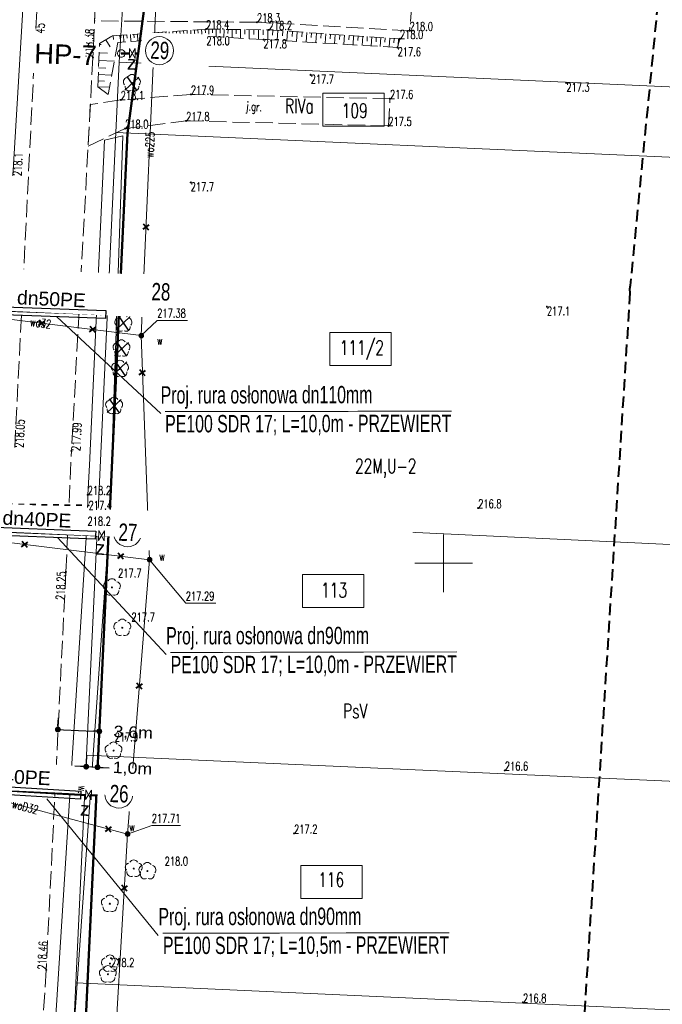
# Model space of a CAD drawing. Header units: metres. Extents: x 7496982 to 7497528, y 5603168 to 5605598.
# Tile 39 of 74: x 7497163 to 7497219, y 5604162 to 5604247. Entities that reach past the tile are written whole.
import ezdxf
from ezdxf.enums import TextEntityAlignment as Align

# ---------------------------------------------------------------- set-up
doc = ezdxf.new("R2010")
doc.units = ezdxf.units.M
doc.header["$MEASUREMENT"] = 0
for name, pattern in [('1', [0]), ('1_SUWP', [0]), ('2', [1.5, 1, -0.5]), ('2_1', [0]), ('2_OTDN_A', [2, 1, -1]), ('2_OTKJ', [2, 1.5, -0.5]), ('2_OTKR', [0]), ('2_OTKR_A', [2, 1, -1]), ('2_OTKZ_A', [1, 0.5, -0.5]), ('2_OTRK', [1.75, 1.25, -0.5]), ('2_OTRKG', [1.75, 1.25, -0.5]), ('BUD', [0]), ('GDE', [0])]:
    doc.linetypes.add(name, pattern=pattern)
doc.layers.get('0').update_dxf_attribs({"color": 250, "linetype": 'CONTINUOUS', "lineweight": 100})
doc.layers.get('Defpoints').update_dxf_attribs({"linetype": 'CONTINUOUS'})
for name, color, linetype, lineweight in [('! IS_opis woda', 7, 'CONTINUOUS', 9), ('! IS_woda', 5, 'CONTINUOUS', 50), ('! r.o.', 7, 'CONTINUOUS', 30), ('!!_IS_Woda', 5, 'CONTINUOUS', 50), ('!_gaz', 40, 'CONTINUOUS', 40), ('!COPIS', 7, 'CONTINUOUS', 15), ('2_granice działek', 6, 'CONTINUOUS', 20), ('_MAPA_L_0', 7, '1', 18), ('EBUPP_L_3', 250, 'BUD', 30), ('EDZPD_L_0', 3, 'GDE', 18), ('EDZTD_T_0', 3, 'CONTINUOUS', 18), ('EKLTK_T_0', 90, 'CONTINUOUS', 25), ('EUZOU_T_0', 90, 'CONTINUOUS', 25), ('OTD_L_12', 7, '2_OTDN_A', 18), ('OTK_E_T_0', 7, 'CONTINUOUS', 0), ('OTK_E_T_4', 7, 'CONTINUOUS', 0), ('OTK_L_0', 7, '2_OTKJ', 18), ('OTK_L_5', 7, '2_OTKR_A', 18), ('OTK_L_8', 7, '2_OTKZ_A', 35), ('OTR_L_1', 7, '2_OTRK', 18), ('OTR_T_0', 7, 'CONTINUOUS', 18), ('OTR_T_1', 7, 'CONTINUOUS', 18), ('OTZ_T_0', 3, 'CONTINUOUS', 18), ('PLAN_T_0', 214, 'CONTINUOUS', 30), ('SUW_E_T_2', 5, 'CONTINUOUS', 0), ('SUW_T_5', 5, 'CONTINUOUS', 18), ('SUWP_E_T_0', 5, 'CONTINUOUS', 0), ('SUWP_L_0', 5, '1_SUWP', 18), ('SUWR_T_0', 5, 'CONTINUOUS', 18), ('SZZPZ_T_0_T_0', 7, 'CONTINUOUS', 0), ('ZAKRES_L_0', 1, '2', 40), ('ZAKRES_L_0_a', 1, '2', 40)]:
    doc.layers.add(name, color=color, linetype=linetype, lineweight=lineweight)
doc.layers.add('view', color=7, linetype='CONTINUOUS')
doc.styles.add('ARIAL', font='arial.ttf', dxfattribs={"width": 0.8})
doc.styles.add('R', font='arial.ttf')
doc.styles.add('RD', font='arial.ttf', dxfattribs={"width": 1.1})
doc.styles.get("Standard").update_dxf_attribs({"font": 'Simplex.SHX', "width": 0.75})
doc.dimstyles.get("Standard").update_dxf_attribs({"dimtxt": 1, "dimasz": 1, "dimexe": 1, "dimexo": 1, "dimgap": 1, "dimtad": 1, "dimtxsty": 'Standard', "dimcen": 2.5, "dimadec": 0, "dimazin": 0, "dimtfac": 1, "dimtmove": 0, "dimatfit": 3, "dimfxl": 1, "dimarcsym": 0})

# ---------------------------------------------------------------- blocks, each defined once
blk = doc.blocks.new('1_SUWW')
at = {"linetype": 'Continuous'}
for radius in [0.2, 0.175, 0.15, 0.125, 0.1, 0.075, 0.05, 0.025, 0.00715]:
    blk.add_circle((0, 0), radius, dxfattribs=at)
blk = doc.blocks.new('1_SUPS')
at = {"linetype": 'Continuous'}
blk.add_circle((0, 0), 0.0625, dxfattribs=at)
blk = doc.blocks.new('2_OTZL')
at = {"linetype": 'Continuous'}
blk.add_circle((0, 0), 0.045, dxfattribs=at)
for centre, start, end in [((-0.357, 0.116), 102.14447, 221.86002), ((0, 0.375), 30.14012, 149.85988), ((0.357, 0.116), 318.13998, 77.85553), ((-0.22, -0.303), 174.14818, 293.85423), ((0.22, -0.303), 246.14577, 5.85182)]:
    blk.add_arc(centre, 0.375, start, end, dxfattribs=at)
blk = doc.blocks.new('2_OTRS')
at = {"linetype": 'Continuous'}
blk.add_circle((0, 0), 0.045, dxfattribs=at)
blk = doc.blocks.new('2_OTRN')
at = {"linetype": 'Continuous'}
blk.add_circle((0, 0), 0.045, dxfattribs=at)
blk = doc.blocks.new('DLI')
at = {"linetype": 'Continuous'}
blk.add_circle((0, 0), 0.045, dxfattribs=at)
for centre, start, end in [((-0.357, 0.116), 102.14447, 221.86002), ((0, 0.375), 30.14012, 149.85988), ((0.357, 0.116), 318.13998, 77.85553), ((-0.22, -0.303), 174.14818, 293.85423), ((0.22, -0.303), 246.14577, 5.85182)]:
    blk.add_arc(centre, 0.375, start, end, dxfattribs=at)
blk = doc.blocks.new('krzyż')
at = {"layer": '!_gaz', "color": 1, "linetype": 'ByBlock'}
for points in [[(-0.49, 0.45), (0.49, -0.45)], [(-0.43, -0.58), (0.4, 0.54)]]:
    blk.add_lwpolyline(points, dxfattribs=at)
blk = doc.blocks.new('Hydrant_P-Poż_215')
at = {"layer": 'view', "color": 5, "linetype": 'Continuous', "const_width": 0.005}
for points in [[(0.12, 0.03, 1.579272), (-0.05, -0.11)], [(0.05, -0.11, 0.219529), (0.11, -0.03)]]:
    blk.add_lwpolyline(points, format="xyb", dxfattribs=at)
blk.add_lwpolyline([(-0.1, 0, 1), (0.1, 0, 1)], format="xyb", close=True, dxfattribs=at)
for points in [[(0.1, 0.03), (0.13, 0.03)], [(0.1, 0.03), (0.1, -0.03)], [(0.1, 0.01), (0.1, 0.01)], [(0.13, -0.03), (0.13, 0.03)], [(-0.05, -0.09), (-0.05, -0.15)], [(0.05, -0.15), (-0.05, -0.15)], [(0.05, -0.09), (0.05, -0.15)], [(0.1, -0.01), (0.1, -0.01)], [(0.1, -0.03), (0.13, -0.03)]]:
    blk.add_lwpolyline(points, dxfattribs=at)
blk = doc.blocks.new('_Dot')
at = {"color": 0, "linetype": 'ByBlock', "lineweight": -2}
blk.add_line((-0.5, 0), (-1, 0), dxfattribs=at)
at = {"color": 0, "linetype": 'ByBlock', "const_width": 0.5}
blk.add_lwpolyline([(-0.25, 0, 1), (0.25, 0, 1)], format="xyb", close=True, dxfattribs=at)
blk = doc.blocks.new('*D613')
at = {"layer": '!COPIS', "color": 0, "lineweight": -2, "transparency": 16777216}
for p, q in [((7497169.068, 5604182.621), (7497169.104, 5604183.373)), ((7497170.047, 5604182.574), (7497170.083, 5604183.326)), ((7497168.556, 5604182.398), (7497168.057, 5604182.422)), ((7497169.056, 5604182.374), (7497170.035, 5604182.327)), ((7497170.535, 5604182.303), (7497171.034, 5604182.279))]:
    blk.add_line(p, q, dxfattribs=at)
at = {"layer": 'Defpoints', "color": 0, "transparency": 16777216}
for p in [(7497169.053, 5604182.321), (7497170.033, 5604182.274), (7497170.035, 5604182.327)]:
    blk.add_point(p, dxfattribs=at)
at = {"layer": '!COPIS', "color": 0, "lineweight": -2, "transparency": 16777216, "xscale": 0.5, "yscale": 0.5, "zscale": 0.5}
for p, rotation in [((7497169.056, 5604182.374), 357.2473475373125), ((7497170.035, 5604182.327), 177.2473475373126)]:
    blk.add_blockref('_Dot', p, dxfattribs=dict(at, rotation=rotation))
at = {"layer": '!COPIS', "color": 0, "transparency": 16777216, "insert": (7497173.059, 5604182.158), "char_height": 1, "attachment_point": 5, "rotation": 357.24735, "style": 'RD'}
blk.add_mtext('1,0m', dxfattribs=at)
blk = doc.blocks.new('*D614')
at = {"layer": '!COPIS', "color": 0, "lineweight": -2, "transparency": 16777216}
for p, q in [((7497166.611, 5604185.882), (7497166.642, 5604186.592)), ((7497170.2, 5604185.727), (7497170.231, 5604186.437)), ((7497167.098, 5604185.571), (7497169.688, 5604185.459))]:
    blk.add_line(p, q, dxfattribs=at)
at = {"layer": 'Defpoints', "color": 0, "transparency": 16777216}
for p in [(7497166.598, 5604185.582), (7497170.188, 5604185.437), (7497170.187, 5604185.427)]:
    blk.add_point(p, dxfattribs=at)
at = {"layer": '!COPIS', "color": 0, "lineweight": -2, "transparency": 16777216, "xscale": 0.5, "yscale": 0.5, "zscale": 0.5}
for p, rotation in [((7497166.599, 5604185.592), 177.5268222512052), ((7497170.188, 5604185.437), 357.5268222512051)]:
    blk.add_blockref('_Dot', p, dxfattribs=dict(at, rotation=rotation))
at = {"layer": '!COPIS', "color": 0, "transparency": 16777216, "insert": (7497173.12, 5604185.272), "char_height": 1, "attachment_point": 5, "rotation": 357.52682, "style": 'RD'}
blk.add_mtext('3,6m', dxfattribs=at)

msp = doc.modelspace()

# ---------------------------------------------------------------- linework, layer by layer
at = {"layer": '! IS_woda', "linetype": 'Continuous'}
for points in [[(7497181.81268, 5604392.82949), (7497180.82927, 5604372.77346), (7497179.33016, 5604342.19979), (7497179.08177, 5604337.13408), (7497178.19271, 5604315.69347), (7497178.02149, 5604311.37285), (7497177.11554, 5604285.81735), (7497177.05669, 5604284.09051), (7497176.68777, 5604279.23079), (7497176.35692, 5604269.93232), (7497175.31386, 5604268.98483), (7497175.2387, 5604266.42864), (7497174.25034, 5604249.37373), (7497172.62902, 5604237.28557), (7497171.86829, 5604221.45711), (7497171.05889, 5604203.91297), (7497171.03487, 5604203.40292), (7497170.99456, 5604202.49266), (7497170.08889, 5604183.32292), (7497170.08889, 5604183.32292), (7497169.90896, 5604179.50769), (7497169.1589, 5604163.60307), (7497168.2089, 5604143.30301), (7497168.19109, 5604142.92654)], [(7497171.87143, 5604221.52246), (7497159.90069, 5604221.95328), (7497159.92289, 5604222.47971)], [(7497170.13525, 5604202.41599), (7497159.39859, 5604202.83955), (7497158.52798, 5604202.27374)], [(7497169.0092, 5604179.91682), (7497158.08822, 5604180.54537), (7497157.4949, 5604180.50257)]]:
    msp.add_lwpolyline(points, dxfattribs=at)
at = {"layer": '!!_IS_Woda', "lineweight": 13}
msp.add_lwpolyline([(7497172.81583, 5604244.61955), (7497173.28584, 5604243.75666), (7497173.29505, 5604244.60014), (7497172.80662, 5604243.77608)], close=True, dxfattribs=at)
at = {"layer": '!!_IS_Woda'}
for points in [[(7497172.80908, 5604244.1844), (7497172.08873, 5604244.17373)], [(7497173.54512, 5604244.17332), (7497173.29191, 5604244.1806)]]:
    msp.add_lwpolyline(points, dxfattribs=at)
at = {"layer": '!!_IS_Woda', "lineweight": 13}
for start, end in [(100.4579851, 280.4579851), (280.4579851, 100.4579851)]:
    msp.add_arc((7497172.09589, 5604244.17817, 0), 0.32652, start, end, dxfattribs=at)
at = {"layer": '2_granice działek', "linetype": 'Continuous', "lineweight": 0}
for points in [[(7497189.55779, 5604240.75323), (7497194.86967, 5604240.75323), (7497194.86967, 5604237.87989), (7497189.55779, 5604237.87989)], [(7497190.15463, 5604220.00818), (7497195.46651, 5604220.00818), (7497195.46651, 5604217.13484), (7497190.15463, 5604217.13484)], [(7497187.79128, 5604199.03033), (7497193.10316, 5604199.03033), (7497193.10316, 5604196.15699), (7497187.79128, 5604196.15699)], [(7497187.64321, 5604173.81393), (7497192.95509, 5604173.81393), (7497192.95509, 5604170.94059), (7497187.64321, 5604170.94059)]]:
    msp.add_lwpolyline(points, close=True, dxfattribs=at)
at = {"layer": '_MAPA_L_0', "linetype": '1'}
for p, q in [((7497200, 5604197.5), (7497200, 5604202.5)), ((7497197.5, 5604200), (7497202.5, 5604200))]:
    msp.add_line(p, q, dxfattribs=at)
at = {"layer": 'EBUPP_L_3', "color": 1, "linetype": 'Continuous'}
for p, q in [((7497172.40984, 5604240.99868), (7497173.60581, 5604242.13143)), ((7497172.5813, 5604242.18086), (7497173.43436, 5604240.94924)), ((7497171.67413, 5604220.25858), (7497172.8701, 5604221.39132)), ((7497171.84558, 5604221.44076), (7497172.69865, 5604220.20914)), ((7497171.50989, 5604218.00868), (7497172.70586, 5604219.14142)), ((7497171.68134, 5604219.19086), (7497172.5344, 5604217.95924)), ((7497171.38415, 5604216.32858), (7497172.58012, 5604217.46132)), ((7497171.55561, 5604217.51076), (7497172.40867, 5604216.27914)), ((7497170.87201, 5604213.07363), (7497172.06799, 5604214.20637)), ((7497171.04347, 5604214.25581), (7497171.89653, 5604213.02419))]:
    msp.add_line(p, q, dxfattribs=at)
at = {"layer": 'EDZPD_L_0', "linetype": 'GDE'}
for p, q in [((7497171.92, 5604243.42), (7497174.27, 5604284.22)), ((7497171.63, 5604237.33), (7497171.92, 5604243.42)), ((7497171.92, 5604243.42), (7497281.99952, 5604238.52364)), ((7497171.63, 5604237.33), (7497170.06, 5604203.96)), ((7497281.72118, 5604232.43357), (7497171.63, 5604237.33)), ((7497169.09, 5604183.37), (7497170.06, 5604203.96)), ((7497280.18368, 5604198.79422), (7497170.06, 5604203.96)), ((7497168.16, 5604163.65), (7497169.09, 5604183.37)), ((7497169.09, 5604183.37), (7497279.25321, 5604178.43621)), ((7497167.21, 5604143.35), (7497168.16, 5604163.65)), ((7497278.34754, 5604158.6208), (7497168.16, 5604163.65))]:
    msp.add_line(p, q, dxfattribs=at)
at = {"layer": 'OTD_L_12', "linetype": '2_OTDN_A'}
msp.add_line((7497169.166, 5604204.017), (7497169.181, 5604205.929), dxfattribs=at)
at = {"layer": 'OTK_L_0', "linetype": '2_OTKJ'}
for p, q in [((7497164.593, 5604244.359), (7497166.615, 5604284.169)), ((7497171.519, 5604284.242), (7497169.632, 5604243.822)), ((7497169.78, 5604247.01), (7497169.9, 5604249.58)), ((7497197.24, 5604248.46), (7497197.06, 5604246.15)), ((7497183.84, 5604246.89), (7497169.78, 5604247.01)), ((7497197.06, 5604246.15), (7497183.84, 5604246.89)), ((7497162.862, 5604210.025), (7497164.593, 5604244.359)), ((7497169.632, 5604243.822), (7497167.78, 5604209.753)), ((7497172.04, 5604240.16), (7497169.41, 5604239.76)), ((7497178.12, 5604240.63), (7497172.04, 5604240.16)), ((7497195.36, 5604240.26), (7497178.12, 5604240.63)), ((7497195.22, 5604237.91), (7497195.36, 5604240.26)), ((7497169.41, 5604239.76), (7497169.21, 5604236.14)), ((7497172.42, 5604237.67), (7497177.71, 5604238.34)), ((7497177.71, 5604238.34), (7497195.22, 5604237.91)), ((7497169.21, 5604236.14), (7497172.42, 5604237.67)), ((7497167.292, 5604199.272), (7497167.78, 5604209.753)), ((7497167.292, 5604199.272), (7497165.589, 5604164.762)), ((7497165.589, 5604164.762), (7497163.985, 5604139.48))]:
    msp.add_line(p, q, dxfattribs=at)
at = {"layer": 'OTK_L_5', "linetype": '2_OTKR'}
for p, q in [((7497162.691, 5604233.583), (7497164.515, 5604263.907)), ((7497169.32478, 5604208.50016), (7497170.6367, 5604236.66485)), ((7497170.6367, 5604236.66485), (7497172.2175, 5604237.05196)), ((7497172.2175, 5604237.05196), (7497171.09653, 5604204.05708)), ((7497169.181, 5604205.929), (7497169.32478, 5604208.50016)), ((7497169.166, 5604204.017), (7497169.181, 5604205.929)), ((7497164.06495, 5604123.38434), (7497169.166, 5604204.017)), ((7497171.09653, 5604204.05708), (7497165.42919, 5604123.23685))]:
    msp.add_line(p, q, dxfattribs=at)
at = {"layer": 'OTK_L_8', "linetype": '2_OTKZ_A'}
msp.add_line((7497161.179, 5604205.129), (7497169.259, 5604205.017), dxfattribs=at)
at = {"layer": 'OTR_L_1', "linetype": '2_OTRKG'}
for p, q in [((7497171.31, 5604245.71), (7497179.43, 5604246.29)), ((7497179.43, 5604246.29), (7497184.86, 5604246.22)), ((7497184.86, 5604246.22), (7497196.22, 5604245.45)), ((7497170.2, 5604245.04), (7497171.31, 5604245.71)), ((7497170.06, 5604241.3), (7497170.2, 5604245.04))]:
    msp.add_line(p, q, dxfattribs=at)
at = {"layer": 'OTR_L_1', "linetype": '2_1'}
for p, q in [((7497175.62848, 5604246.01846), (7497175.65046, 5604245.71084)), ((7497175.93611, 5604246.04044), (7497175.98013, 5604245.42408)), ((7497176.24429, 5604246.06245), (7497176.26634, 5604245.75371)), ((7497176.55302, 5604246.0845), (7497176.59721, 5604245.46591)), ((7497176.86232, 5604246.10659), (7497176.88445, 5604245.79674)), ((7497177.17217, 5604246.12873), (7497177.21652, 5604245.5079)), ((7497177.48258, 5604246.1509), (7497177.5048, 5604245.83992)), ((7497177.79356, 5604246.17311), (7497177.83806, 5604245.55004)), ((7497178.10509, 5604246.19536), (7497178.12739, 5604245.88326)), ((7497178.41719, 5604246.21766), (7497178.46186, 5604245.59233)), ((7497178.72986, 5604246.23999), (7497178.75223, 5604245.92676)), ((7497179.04309, 5604246.26236), (7497179.08791, 5604245.63477)), ((7497179.35688, 5604246.28478), (7497179.37934, 5604245.97042)), ((7497179.67184, 5604246.28688), (7497179.66361, 5604245.64889)), ((7497179.99083, 5604246.28277), (7497179.98663, 5604245.95714)), ((7497180.31647, 5604246.27857), (7497180.3079, 5604245.61375)), ((7497180.64888, 5604246.27429), (7497180.6445, 5604245.93496)), ((7497180.9882, 5604246.26991), (7497180.97927, 5604245.57713)), ((7497181.3346, 5604246.26545), (7497181.33004, 5604245.91185)), ((7497181.6882, 5604246.26089), (7497181.67889, 5604245.53897)), ((7497182.04916, 5604246.25624), (7497182.04441, 5604245.88776)), ((7497182.41763, 5604246.25149), (7497182.40793, 5604245.4992)), ((7497182.79377, 5604246.24664), (7497182.78882, 5604245.86267)), ((7497183.17774, 5604246.24169), (7497183.16763, 5604245.45777)), ((7497183.5697, 5604246.23663), (7497183.56454, 5604245.83652)), ((7497183.96982, 5604246.23148), (7497183.95929, 5604245.41458)), ((7497184.37826, 5604246.22621), (7497184.37289, 5604245.80926)), ((7497184.79521, 5604246.22084), (7497184.78421, 5604245.36776)), ((7497185.22095, 5604246.19553), (7497185.19213, 5604245.77038)), ((7497185.6461, 5604246.16672), (7497185.5887, 5604245.31995)), ((7497186.06948, 5604246.13802), (7497186.04091, 5604245.7164)), ((7497186.49111, 5604246.10944), (7497186.43419, 5604245.2697)), ((7497186.91098, 5604246.08098), (7497186.88264, 5604245.66286)), ((7497187.3291, 5604246.05264), (7497187.27266, 5604245.21987)), ((7497187.74549, 5604246.02442), (7497187.71738, 5604245.60976)), ((7497170.75533, 5604245.3752), (7497171.12957, 5604244.75518)), ((7497171.38613, 5604245.71544), (7497171.40876, 5604245.39868)), ((7497171.98, 5604245.75786), (7497172.0015, 5604245.45683)), ((7497172.28103, 5604245.77936), (7497172.32411, 5604245.17621)), ((7497172.5826, 5604245.8009), (7497172.60418, 5604245.49878)), ((7497172.88472, 5604245.82248), (7497172.92796, 5604245.21715)), ((7497173.18739, 5604245.8441), (7497173.20904, 5604245.54089)), ((7497173.4906, 5604245.86576), (7497173.53399, 5604245.25824)), ((7497173.79436, 5604245.88745), (7497173.81609, 5604245.58315)), ((7497174.09867, 5604245.90919), (7497174.14222, 5604245.29947)), ((7497174.40353, 5604245.93097), (7497174.42534, 5604245.62556)), ((7497174.70894, 5604245.95278), (7497174.75265, 5604245.34086)), ((7497175.0149, 5604245.97464), (7497175.03679, 5604245.66812)), ((7497175.32141, 5604245.99653), (7497175.36528, 5604245.38239)), ((7497188.16014, 5604245.99631), (7497188.10417, 5604245.17045)), ((7497188.57308, 5604245.96832), (7497188.5452, 5604245.55711)), ((7497188.98429, 5604245.94045), (7497188.92877, 5604245.12144)), ((7497189.39379, 5604245.91269), (7497189.36615, 5604245.50489)), ((7497189.80159, 5604245.88505), (7497189.74654, 5604245.07284)), ((7497190.2077, 5604245.85752), (7497190.18028, 5604245.45311)), ((7497190.61211, 5604245.83011), (7497190.55752, 5604245.02464)), ((7497191.01485, 5604245.80281), (7497190.98766, 5604245.40175)), ((7497191.41591, 5604245.77563), (7497191.36176, 5604244.97685)), ((7497191.8153, 5604245.74856), (7497191.78834, 5604245.35083)), ((7497192.21303, 5604245.7216), (7497192.15934, 5604244.92945)), ((7497192.60911, 5604245.69475), (7497192.58237, 5604245.30032)), ((7497193.00354, 5604245.66802), (7497192.95029, 5604244.88244)), ((7497193.39633, 5604245.64139), (7497193.36981, 5604245.25024)), ((7497193.78748, 5604245.61488), (7497193.73468, 5604244.83582)), ((7497194.17701, 5604245.58848), (7497194.15072, 5604245.20057)), ((7497194.56492, 5604245.56218), (7497194.51255, 5604244.78959)), ((7497194.95122, 5604245.536), (7497194.92514, 5604245.15131)), ((7497195.33591, 5604245.50993), (7497195.28398, 5604244.74374)), ((7497195.719, 5604245.48396), (7497195.69314, 5604245.10246)), ((7497196.1005, 5604245.4581), (7497196.05904, 5604244.84639)), ((7497170.19717, 5604244.96449), (7497170.33701, 5604244.95925)), ((7497170.14491, 5604243.56835), (7497171.49214, 5604243.51792)), ((7497170.17013, 5604244.24197), (7497170.89265, 5604244.21492)), ((7497170.1214, 5604242.94033), (7497170.74942, 5604242.91682)), ((7497170.07905, 5604241.80894), (7497170.62493, 5604241.7885)), ((7497170.09949, 5604242.35482), (7497171.27051, 5604242.31098)), ((7497170.06, 5604241.3), (7497171.07787, 5604241.2619))]:
    msp.add_line(p, q, dxfattribs=at)
at = {"layer": 'OTR_L_1', "linetype": '2_OTRK'}
for p, q in [((7497179.46, 5604245.66), (7497171.79, 5604245.14)), ((7497184.41, 5604245.39), (7497179.46, 5604245.66)), ((7497196.02, 5604244.7), (7497184.41, 5604245.39)), ((7497196.22, 5604245.45), (7497196.02, 5604244.7)), ((7497171.79, 5604245.14), (7497170.96, 5604240.62)), ((7497170.96, 5604240.62), (7497170.06, 5604241.3))]:
    msp.add_line(p, q, dxfattribs=at)
at = {"layer": 'SUWP_L_0', "linetype": '1_SUWP'}
for p, q in [((7497175.97147, 5604268.70398), (7497173.8265, 5604219.7259)), ((7497173.8265, 5604219.7259), (7497157.90238, 5604221.71821)), ((7497173.8265, 5604219.7259), (7497174.5385, 5604200.30446)), ((7497140.9367, 5604204.45684), (7497174.5385, 5604200.30446)), ((7497174.5385, 5604200.30446), (7497172.6351, 5604176.52957)), ((7497157.81047, 5604180.47604), (7497172.6351, 5604176.52957)), ((7497172.6351, 5604176.52957), (7497170.44684, 5604139.32281))]:
    msp.add_line(p, q, dxfattribs=at)
at = {"layer": 'SUWR_T_0', "linetype": 'Continuous', "lineweight": 0}
for p, q in [((7497173.8265, 5604219.7259), (7497175.20468, 5604221.0414)), ((7497175.20468, 5604221.0414), (7497177.83752, 5604221.0414)), ((7497174.5385, 5604200.30446), (7497177.68011, 5604196.53422)), ((7497177.68011, 5604196.53422), (7497180.2858, 5604196.53422)), ((7497172.6351, 5604176.52957), (7497174.73274, 5604177.26904)), ((7497174.73274, 5604177.26904), (7497177.22987, 5604177.26904))]:
    msp.add_line(p, q, dxfattribs=at)
at = {"layer": 'ZAKRES_L_0', "linetype": '2'}
for p, q in [((7497235.03253, 5604418.73597), (7497216.17155, 5604224.06373)), ((7497216.17155, 5604224.06373), (7497216.10718, 5604223.75833)), ((7497216.13649, 5604223.4476), (7497199.8975, 5603966.06505)), ((7497216.10718, 5604223.75833), (7497216.13649, 5604223.4476))]:
    msp.add_line(p, q, dxfattribs=at)
at = {"layer": 'ZAKRES_L_0_a', "linetype": '2'}
for p, q in [((7497235.03253, 5604418.73597), (7497216.17155, 5604224.06373)), ((7497216.17155, 5604224.06373), (7497216.10718, 5604223.75833)), ((7497216.13649, 5604223.4476), (7497199.8975, 5603966.06505)), ((7497216.10718, 5604223.75833), (7497216.13649, 5604223.4476))]:
    msp.add_line(p, q, dxfattribs=at)

# ---------------------------------------------------------------- block references
at = {"layer": '!!_IS_Woda', "lineweight": 13, "xscale": 0.6220800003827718, "yscale": 0.6220800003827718, "zscale": 0.6220800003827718, "rotation": 51.76057410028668}
msp.add_blockref('Hydrant_P-Poż_215', (7497172.08873, 5604244.17373, 0), dxfattribs=at)
at = {"layer": '!_gaz', "linetype": 'ByBlock', "transparency": 33554687, "xscale": 0.5, "yscale": 0.5, "zscale": 0.5, "rotation": 77.69848993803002}
for p in [(7497174.24615, 5604229.14724), (7497165.18716, 5604220.8016), (7497169.61769, 5604220.26072), (7497173.91054, 5604216.5089), (7497163.72536, 5604201.62991), (7497174.42321, 5604202.16867), (7497172.05107, 5604200.6182), (7497173.66187, 5604189.35562), (7497170.98218, 5604176.95602), (7497172.36815, 5604171.85284)]:
    msp.add_blockref('krzyż', p, dxfattribs=at)
at = {"layer": 'OTR_T_0'}
for p, rotation in [((7497164.593, 5604244.359), 87.09236046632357), ((7497169.632, 5604243.822), 87.32710040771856), ((7497167.292, 5604199.272), 87.17486915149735), ((7497165.589, 5604164.762), 87.17486915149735)]:
    msp.add_blockref('2_OTRS', p, dxfattribs=dict(at, rotation=rotation))
msp.add_blockref('2_OTRS', (7497167.78, 5604209.753), dxfattribs=at)
at = {"layer": 'OTR_T_1'}
for p in [(7497183.84, 5604246.89), (7497179.43, 5604246.29), (7497184.86, 5604246.22), (7497197.06, 5604246.15), (7497179.46, 5604245.66), (7497184.41, 5604245.39), (7497196.22, 5604245.45), (7497196.02, 5604244.7), (7497188.489, 5604242.329), (7497210.629, 5604241.636), (7497172.04, 5604240.16), (7497178.12, 5604240.63), (7497195.36, 5604240.26), (7497177.71, 5604238.34), (7497172.42, 5604237.67), (7497195.22, 5604237.91), (7497178.10102, 5604233.00306), (7497208.947, 5604222.236), (7497188.65463, 5604215.96985), (7497169.181, 5604205.929), (7497169.259, 5604205.017), (7497202.99692, 5604204.77995), (7497169.166, 5604204.017), (7497171.28, 5604197.91), (7497172.18, 5604194.41), (7497177.56564, 5604190.75329), (7497171.42, 5604183.77), (7497205.30301, 5604182.04532), (7497187.05645, 5604176.5924), (7497174.35, 5604173.32), (7497177.33967, 5604169.16546), (7497171.201, 5604165.775), (7497193.8356, 5604166.57432), (7497206.8777, 5604161.93734)]:
    msp.add_blockref('2_OTRN', p, dxfattribs=at)
at = {"layer": 'OTZ_T_0'}
for p in [(7497173.01, 5604241.61), (7497172.27, 5604220.78), (7497172.11, 5604218.62), (7497171.98, 5604216.85), (7497171.47, 5604213.64), (7497171.28, 5604197.91), (7497172.18, 5604194.41), (7497171.42, 5604183.77), (7497173.17, 5604173.54), (7497174.35, 5604173.32), (7497171.1, 5604170.5), (7497171.11, 5604165.31), (7497170.93, 5604164.38)]:
    msp.add_blockref('2_OTZL', p, dxfattribs=at)
at = {"layer": 'SUW_T_5'}
for p in [(7497173.8265, 5604219.7259), (7497174.5385, 5604200.30446), (7497172.6351, 5604176.52957)]:
    msp.add_blockref('1_SUWW', p, dxfattribs=at)
at = {"layer": 'SUWR_T_0'}
for p in [(7497173.8265, 5604219.7259), (7497174.5385, 5604200.30446), (7497172.6351, 5604176.52957)]:
    msp.add_blockref('1_SUPS', p, dxfattribs=at)
at = {"layer": 'SZZPZ_T_0_T_0'}
for p in [(7497173.01, 5604241.61), (7497172.27, 5604220.78), (7497172.11, 5604218.62), (7497171.98, 5604216.85), (7497171.47, 5604213.64), (7497171.28, 5604197.91), (7497172.18, 5604194.41), (7497171.42, 5604183.77), (7497173.17, 5604173.54), (7497174.35, 5604173.32), (7497171.1, 5604170.5), (7497171.11, 5604165.31), (7497170.93, 5604164.38)]:
    msp.add_blockref('DLI', p, dxfattribs=at)

# ---------------------------------------------------------------- texts
at = {"layer": '! IS_opis woda', "lineweight": 9, "style": 'R'}
msp.add_text('z', height=1.2, rotation=358, dxfattribs=at).set_placement((7497172.56181, 5604242.78651))
at = {"layer": 'EDZTD_T_0', "width": 0.7}
for s, p in [('109', (7497191.18128, 5604239.85793)), ('111/2', (7497191.00689, 5604219.30113)), ('113', (7497189.39821, 5604198.29593)), ('116', (7497189.14385, 5604173.20057))]:
    msp.add_text(s, height=1.25001, dxfattribs=at).set_placement(p, align=Align.TOP_LEFT)
at = {"layer": 'EKLTK_T_0', "width": 0.7}
for s, p in [('PsV', (7497191.29347, 5604187.82689)), ('RIVa', (7497188.82312, 5604169.75272))]:
    msp.add_text(s, height=1.25001, dxfattribs=at).set_placement(p, align=Align.TOP_LEFT)
at = {"layer": 'EUZOU_T_0', "lineweight": 13, "width": 0.7}
for p in [(7497186.2701, 5604240.25885), (7497191.60079, 5604214.29232)]:
    msp.add_text('RIVa', height=1.25001, dxfattribs=at).set_placement(p, align=Align.TOP_LEFT)
at = {"layer": 'OTK_E_T_0', "lineweight": 9, "width": 0.7}
msp.add_text('j.gr.', height=0.75, rotation=356.308614, dxfattribs=at).set_placement((7497183.58781, 5604239.47975), align=Align.MIDDLE)
at = {"layer": 'OTK_E_T_4', "lineweight": 9, "width": 0.7}
msp.add_text('w.', height=0.75, rotation=266.2686037, dxfattribs=at).set_placement((7497168.74217, 5604180.37124), align=Align.MIDDLE)
at = {"layer": 'OTR_T_0', "lineweight": 9, "width": 0.7}
for s, rotation, p in [('218.45', 87.0923605, (7497164.593, 5604244.359)), ('218.05', 87.1082885, (7497162.862, 5604210.025)), ('217.99', 86.8144537, (7497167.78, 5604209.753))]:
    msp.add_text(s, height=0.75, rotation=rotation, dxfattribs=at).set_placement(p, align=Align.TOP_LEFT)
for s, rotation, p in [('218.38', 87.3271004, (7497169.632, 5604243.822)), ('218.46', 87.1748692, (7497165.589, 5604164.762))]:
    msp.add_text(s, height=0.75, rotation=rotation, dxfattribs=at).set_placement(p)
msp.add_text('218.25', height=0.75, rotation=87.1748692, dxfattribs=at).set_placement((7497167.292, 5604199.272), align=Align.RIGHT)
at = {"layer": 'OTR_T_1', "lineweight": 9, "width": 0.7}
for s, p in [('218.4', (7497179.43, 5604246.29)), ('218.3', (7497183.84, 5604246.89)), ('218.2', (7497184.86, 5604246.22)), ('218.0', (7497197.06, 5604246.15)), ('218.0', (7497196.22, 5604245.45)), ('218.1', (7497172.04, 5604240.16)), ('217.9', (7497178.12, 5604240.63)), ('217.6', (7497195.36, 5604240.26)), ('218.0', (7497172.42, 5604237.67)), ('217.8', (7497177.71, 5604238.34)), ('217.5', (7497195.22, 5604237.91)), ('218.2', (7497169.181, 5604205.929)), ('216.8', (7497202.99692, 5604204.77995)), ('217.7', (7497171.81756, 5604198.77654)), ('217.7', (7497172.97375, 5604194.96358)), ('217.2', (7497177.56564, 5604190.75329)), ('217.9', (7497171.52138, 5604184.56379)), ('216.6', (7497205.30301, 5604182.04532)), ('217.2', (7497187.05645, 5604176.5924)), ('218.0', (7497175.84792, 5604173.79923)), ('217.7', (7497177.33967, 5604169.16546)), ('217.2', (7497193.8356, 5604166.57432)), ('216.8', (7497206.8777, 5604161.93734))]:
    msp.add_text(s, height=0.75, dxfattribs=at).set_placement(p)
for s, p in [('218.0', (7497179.46, 5604245.66)), ('217.8', (7497184.41, 5604245.39)), ('217.6', (7497196.02, 5604244.7)), ('217.7', (7497188.489, 5604242.329)), ('217.3', (7497210.629, 5604241.636)), ('217.7', (7497178.10102, 5604233.00306)), ('217.1', (7497208.947, 5604222.236)), ('217.2', (7497188.65463, 5604215.96985)), ('218.2', (7497169.166, 5604204.017)), ('218.2', (7497171.201, 5604165.775))]:
    msp.add_text(s, height=0.75, dxfattribs=at).set_placement(p, align=Align.TOP_LEFT)
msp.add_text('218.1', height=0.75, rotation=86.5577752, dxfattribs=at).set_placement((7497162.691, 5604233.583), align=Align.TOP_LEFT)
msp.add_text('217.4', height=0.75, dxfattribs=at).set_placement((7497169.259, 5604205.017), align=Align.MIDDLE_LEFT)
at = {"layer": 'PLAN_T_0', "width": 0.7}
msp.add_text('22M,U-2', height=1.25, dxfattribs=at).set_placement((7497192.33044, 5604207.79582))
at = {"layer": 'SUW_E_T_2', "lineweight": 9, "width": 0.7}
for p in [(7497175.18842, 5604218.92629), (7497175.37448, 5604200.22243), (7497172.77619, 5604176.78332)]:
    msp.add_text('w', height=0.75, dxfattribs=at).set_placement(p)
at = {"layer": 'SUWP_E_T_0', "lineweight": 9, "width": 0.7}
for s, rotation, p in [('wo225', 87.4923637, (7497174.55064, 5604236.26088)), ('wo32', 352.8686161, (7497165.11005, 5604220.81644)), ('woD32', 345.0929824, (7497163.77303, 5604178.88875))]:
    msp.add_text(s, height=0.75, rotation=rotation, dxfattribs=at).set_placement(p, align=Align.MIDDLE)
at = {"layer": 'SUWR_T_0', "lineweight": 9, "width": 0.7}
for s, p in [('217.38', (7497175.20468, 5604221.2914)), ('217.29', (7497177.68011, 5604196.78422)), ('217.71', (7497174.73274, 5604177.51904))]:
    msp.add_text(s, height=0.75, dxfattribs=at).set_placement(p)

# ---------------------------------------------------------------- dimensions: what is measured, and where the dimension line sits
at = {"layer": '!COPIS'}
dim = msp.add_linear_dim(base=(7497170.1879, 5604185.43744), p1=(7497166.59824, 5604185.582), p2=(7497170.18745, 5604185.42698), angle=357.5268223, text='3,6m', dimstyle='Standard', override={"dimasz": 0.5, "dimexo": 0.3, "dimtxsty": 'RD', "dimblk1": 'Dot', "dimblk2": 'Dot', "dimsah": 1, "dimtmove": 2}, dxfattribs=at)
dim.commit()
dim.dimension.update_dxf_attribs({"geometry": '*D614', "text_midpoint": (7497173.11994, 5604185.27225), "dimtype": 161})

# ---------------------------------------------------------------- next in the draw order: texts
at = {"layer": '! IS_opis woda', "lineweight": 9, "insert": (7497164.58659, 5604245.04402), "char_height": 1.7, "attachment_point": 1, "rotation": 358, "style": 'R', "bg_fill": 2}
msp.add_mtext_dynamic_manual_height_columns('HP-7', width=3.5863179, gutter_width=12.5, heights=[0], dxfattribs=at)
at = {"layer": '! IS_opis woda', "lineweight": 9, "char_height": 1.5, "attachment_point": 1, "rotation": 358.3836035, "line_spacing_factor": 1.5, "style": 'R', "bg_fill": 2}
for s, insert in [('{\\W0.7;29}', (7497174.63134, 5604245.22744)), ('{\\W0.7;28}', (7497174.73206, 5604224.30131)), ('{\\W0.7;27}', (7497171.87091, 5604203.45357)), ('{\\W0.7;26}', (7497171.11399, 5604180.80487))]:
    msp.add_mtext_dynamic_manual_height_columns(s, width=4.3403357, gutter_width=12.5, heights=[0], dxfattribs=dict(at, insert=insert))
at = {"layer": '!COPIS', "ltscale": 5, "char_height": 1.5, "attachment_point": 1, "rotation": 0.1014038, "style": 'ARIAL', "bg_fill": 3, "box_fill_scale": 1.5, "bg_fill_color": 256, "bg_fill_transparency": 0}
for s, insert in [('{\\fArial Narrow|b0|i0|c238|p34;Proj. rura osłonowa dn90mm\\P\\O PE100 SDR 17; L=10,0m - PRZEWIERT}', (7497175.97726, 5604194.46796)), ('{\\fArial Narrow|b0|i0|c238|p34;Proj. rura osłonowa dn90mm\\P\\O PE100 SDR 17; L=10,5m - PRZEWIERT}', (7497175.31095, 5604170.13098))]:
    msp.add_mtext_dynamic_manual_height_columns(s, width=29.8894751, gutter_width=12.5, heights=[0], dxfattribs=dict(at, insert=insert))

# ---------------------------------------------------------------- next in the draw order: linework, layer by layer
at = {"layer": '! IS_opis woda', "lineweight": 9}
for centre in [(7497175.39671, 5604244.42408), (7497175.49743, 5604223.49795), (7497172.63627, 5604202.6502), (7497171.87935, 5604180.0015)]:
    msp.add_circle(centre, 1.217, dxfattribs=at)
at = {"layer": '! IS_woda', "linetype": 'Continuous'}
for points in [[(7497170.98872, 5604202.38004), (7497170.62108, 5604202.39262)], [(7497169.9199, 5604179.89353), (7497169.48867, 5604179.91021)]]:
    msp.add_lwpolyline(points, dxfattribs=at)

# ---------------------------------------------------------------- next in the draw order: texts
at = {"layer": '! IS_opis woda', "color": 7, "lineweight": 9, "char_height": 1.2, "attachment_point": 1, "rotation": 357.3245512, "style": 'R', "bg_fill": 2}
for s, insert in [('{\\fArial|b0|i0|c238|p34;dn50}PE', (7497163.09545, 5604223.64375)), ('{\\fArial|b0|i0|c238|p34;dn40}PE', (7497161.84103, 5604204.55395)), ('{\\fArial|b0|i0|c238|p34;dn40}PE', (7497160.03988, 5604182.23128))]:
    msp.add_mtext_dynamic_manual_height_columns(s, width=34.9196507, gutter_width=12.5, heights=[0], dxfattribs=dict(at, insert=insert))

# ---------------------------------------------------------------- next in the draw order: linework, layer by layer
at = {"layer": '! r.o.', "ltscale": 0.08}
for points in [[(7497160.36786, 5604222.29062), (7497170.76745, 5604221.91053), (7497170.72444, 5604221.2154), (7497160.34303, 5604221.58546)], [(7497159.73182, 5604203.19007), (7497169.88452, 5604202.77901), (7497169.84151, 5604202.08389), (7497159.67922, 5604202.4902)], [(7497158.11451, 5604180.8953), (7497168.59526, 5604180.26387), (7497168.55225, 5604179.56874), (7497158.06192, 5604180.19543)]]:
    msp.add_lwpolyline(points, close=True, dxfattribs=at)
at = {"layer": '!!_IS_Woda', "lineweight": 13}
for points in [[(7497170.15235, 5604202.83092), (7497170.60184, 5604201.95716), (7497170.63098, 5604202.80018), (7497170.12321, 5604201.9879)], [(7497169.02459, 5604180.36192), (7497169.47408, 5604179.48816), (7497169.50322, 5604180.33118), (7497168.99544, 5604179.5189)]]:
    msp.add_lwpolyline(points, close=True, dxfattribs=at)
at = {"layer": '!COPIS', "ltscale": 5}
for points in [[(7497166.56283, 5604202.23402), (7497175.98468, 5604192.09573)], [(7497165.63407, 5604179.57451), (7497175.29226, 5604167.73292)]]:
    msp.add_lwpolyline(points, dxfattribs=at)

# ---------------------------------------------------------------- next in the draw order: texts
at = {"layer": '! IS_opis woda', "lineweight": 9, "style": 'R'}
for p in [(7497169.83867, 5604200.7503), (7497168.50089, 5604178.13123)]:
    msp.add_text('z', height=1.2, rotation=358, dxfattribs=at).set_placement(p)
at = {"layer": '!COPIS', "ltscale": 5, "insert": (7497175.50218, 5604215.339), "char_height": 1.5, "attachment_point": 1, "rotation": 0.1014038, "style": 'ARIAL', "bg_fill": 3, "box_fill_scale": 1.5, "bg_fill_color": 256, "bg_fill_transparency": 0}
msp.add_mtext_dynamic_manual_height_columns('{\\fArial Narrow|b0|i0|c238|p34;Proj. rura osłonowa dn110mm\\P\\O PE100 SDR 17; L=10,0m - PRZEWIERT}', width=29.8894751, gutter_width=12.5, heights=[0], dxfattribs=at)

# ---------------------------------------------------------------- next in the draw order: dimensions: what is measured, and where the dimension line sits
at = {"layer": '!COPIS'}
dim = msp.add_linear_dim(base=(7497170.03545, 5604182.32681), p1=(7497169.05322, 5604182.32115), p2=(7497170.03291, 5604182.27405), angle=357.2473475, text='1,0m', dimstyle='Standard', override={"dimasz": 0.5, "dimexo": 0.3, "dimtxsty": 'RD', "dimblk1": 'Dot', "dimblk2": 'Dot', "dimsah": 1, "dimtmove": 2}, dxfattribs=at)
dim.commit()
dim.dimension.update_dxf_attribs({"geometry": '*D613', "text_midpoint": (7497173.05924, 5604182.1576), "dimtype": 161})

# ---------------------------------------------------------------- next in the draw order: linework, layer by layer
at = {"layer": '!COPIS', "ltscale": 5}
msp.add_lwpolyline([(7497166.50297, 5604221.36007), (7497175.5096, 5604212.96677)], dxfattribs=at)

# ---------------------------------------------------------------- next in the draw order: texts
at = {"layer": '! IS_opis woda', "color": 7, "lineweight": 9, "insert": (7497153.90585, 5604225.33329), "char_height": 1.2, "attachment_point": 1, "rotation": 357.3245512, "style": 'R', "bg_fill": 2}
msp.add_mtext_dynamic_manual_height_columns('{\\fArial|b0|i0|c238|p34;\\W0.5;dn40\\fArial|b0|i0|c238|p34;PE}', width=34.9196507, gutter_width=12.5, heights=[0], dxfattribs=at)

doc.saveas('drawing.dxf')
